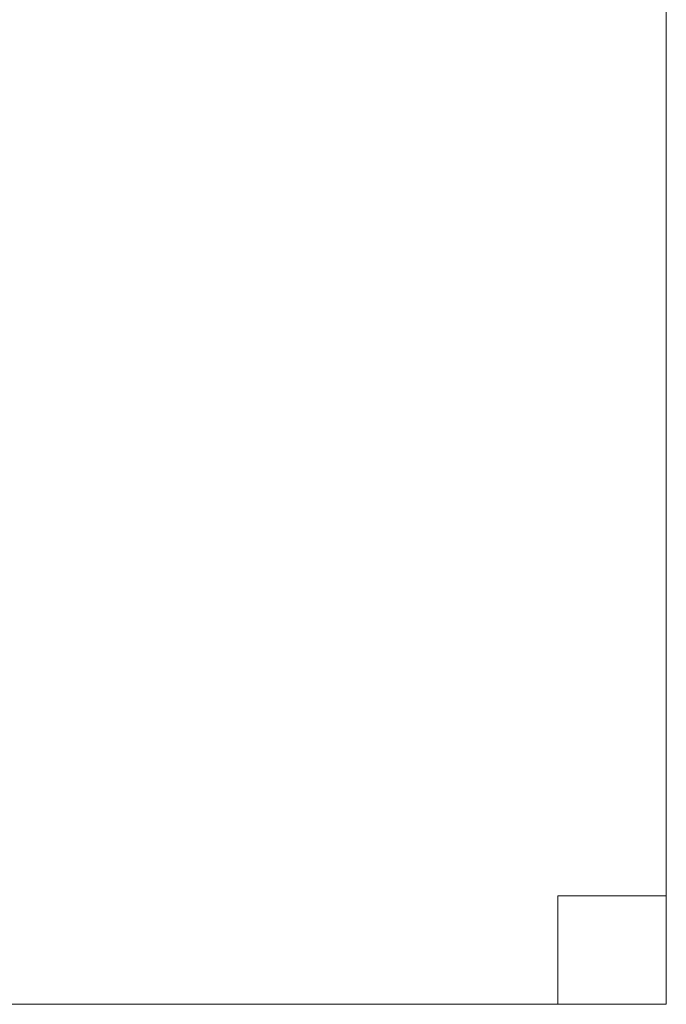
# Model space of a CAD drawing. Header units: metres. Extents: x 391.1 to 427.5, y 12.5 to 28.4.
# Tile 202 of 209: x 419.124 to 419.422, y 17.68 to 18.133. Entities that reach past the tile are written whole.
import ezdxf

# ---------------------------------------------------------------- set-up
doc = ezdxf.new("R2010")
doc.units = ezdxf.units.M
doc.layers.add('02_MOBILIARIO', color=7, linetype='Continuous', lineweight=18)
doc.layers.add('A-DETL-____-MBND', color=7, linetype='Continuous', lineweight=18)

# ---------------------------------------------------------------- blocks, each defined once
blk = doc.blocks.new('Family - Taula 120X80_PA-152615-03_CLI_AIGUA_P0A')
at = {"layer": 'A-DETL-____-MBND', "color": 253, "true_color": 0xaaaaaa}
for p, q in [((0, 0.80007), (0.05, 0.80007)), ((0, 0.75007), (0, 0.80007)), ((0.05, 0.80007), (0, 0.80007)), ((0, 0.80007), (0, 0.75007)), ((0, 0.80007), (1.19695, 0.80007)), ((0, 0), (0, 0.80007)), ((1.19695, 0.80007), (0, 0.80007)), ((0, 0.80007), (0, 0)), ((0.05, 0.80007), (0.05, 0.75007)), ((0.05, 0.75007), (0.05, 0.80007)), ((1.14695, 0.80007), (1.19695, 0.80007)), ((1.14695, 0.75007), (1.14695, 0.80007)), ((1.19695, 0.80007), (1.14695, 0.80007)), ((1.14695, 0.80007), (1.14695, 0.75007)), ((1.19695, 0.80007), (1.19695, 0.75007)), ((1.19695, 0.75007), (1.19695, 0.80007)), ((1.19695, 0.80007), (1.19695, 0)), ((1.19695, 0), (1.19695, 0.80007)), ((0.05, 0.75007), (0, 0.75007)), ((0, 0.75007), (0.05, 0.75007)), ((1.19695, 0.75007), (1.14695, 0.75007)), ((1.14695, 0.75007), (1.19695, 0.75007)), ((0, 0.05), (0.05, 0.05)), ((0, 0), (0, 0.05)), ((0.05, 0.05), (0, 0.05)), ((0, 0.05), (0, 0)), ((0.05, 0.05), (0.05, 0)), ((0.05, 0), (0.05, 0.05)), ((1.14695, 0.05), (1.19695, 0.05)), ((1.14695, 0), (1.14695, 0.05)), ((1.19695, 0.05), (1.14695, 0.05)), ((1.14695, 0.05), (1.14695, 0)), ((1.19695, 0.05), (1.19695, 0)), ((1.19695, 0), (1.19695, 0.05)), ((1.19695, 0), (0, 0)), ((0, 0), (1.19695, 0)), ((0.05, 0), (0, 0)), ((0, 0), (0.05, 0)), ((1.19695, 0), (1.14695, 0)), ((1.14695, 0), (1.19695, 0))]:
    blk.add_line(p, q, dxfattribs=at)
blk = doc.blocks.new('LONDR55-XX_ZZ-ARQ-CAA-M3D-Londres55_ifc-1-03_CLI_AIGUA_P0A')
at = {"layer": '02_MOBILIARIO', "color": 253, "lineweight": 18, "true_color": 0xaaaaaa}
blk.add_blockref('Family - Taula 120X80_PA-152615-03_CLI_AIGUA_P0A', (418.22497, 17.67952), dxfattribs=at)

msp = doc.modelspace()

# ---------------------------------------------------------------- block references
at = {"lineweight": 5}
msp.add_blockref('LONDR55-XX_ZZ-ARQ-CAA-M3D-Londres55_ifc-1-03_CLI_AIGUA_P0A', (0, 0), dxfattribs=at)

doc.saveas('drawing.dxf')
